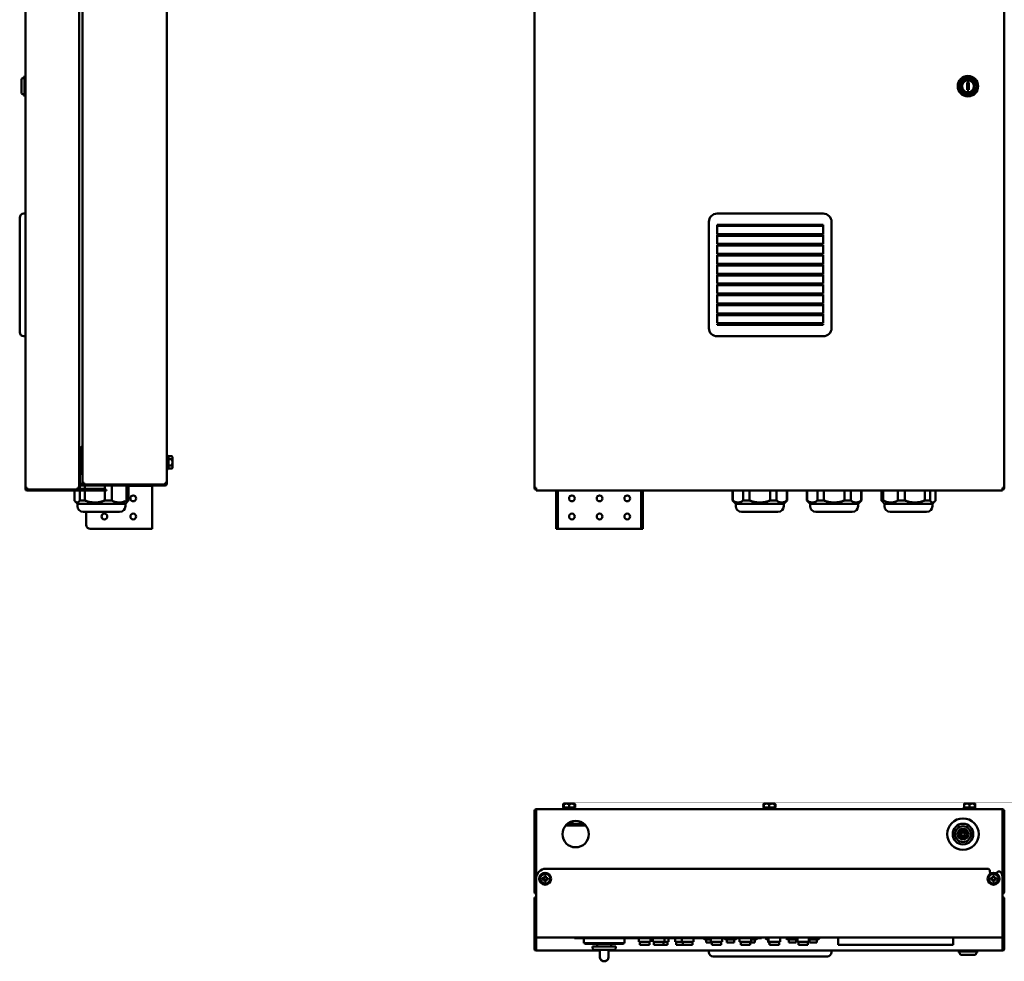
# Model space of a CAD drawing. Header units: millimetres. Extents: x -2199 to 5175, y -1387 to 1803.
# Tile 1 of 27: x -2193 to -1001, y -917 to 223. Entities that reach past the tile are written whole.
import ezdxf

# ---------------------------------------------------------------- set-up
doc = ezdxf.new("R2010")
doc.units = ezdxf.units.MM
doc.layers.add('Видимый контур (ГОСТ)', color=7, linetype='Continuous', lineweight=50)
doc.layers.add('Линия резьбы (ГОСТ)', color=7, linetype='Continuous', lineweight=25)

msp = doc.modelspace()

# ---------------------------------------------------------------- linework, layer by layer
at = {"layer": 'Видимый контур (ГОСТ)'}
for p, q in [((-2117.1, -336.7), (-2117.1, 804.3)), ((-2015.1, 805.2), (-2015.1, -337.6)), ((-2186.1, -343.6), (-2186.1, 629.2)), ((-2121.1, 629.2), (-2121.1, -343.6)), ((-1569.9, -343.6), (-1569.9, 629.2)), ((-1000.9, 629.2), (-1000.9, -343.6)), ((-2187.1, 130.3), (-2187.1, 155.2)), ((-2187.1, 155.2), (-2186.1, 155.2)), ((-2191.1, 151.8), (-2187.1, 153.8)), ((-2191.1, 133.8), (-2191.1, 151.8)), ((-1045.9, 138.3), (-1045.9, 147.3)), ((-1045.9, 147.3), (-1043.9, 147.3)), ((-1043.9, 147.3), (-1043.9, 138.3)), ((-2191.1, 133.8), (-2187.1, 131.8)), ((-1043.9, 138.3), (-1045.9, 138.3)), ((-2187.1, 130.3), (-2186.1, 130.3)), ((-2186.1, -11.5), (-2188.1, -11.5)), ((-1220.1, -11.5), (-1348.6, -11.5)), ((-2193.1, -21.5), (-2193.1, -16.5)), ((-2193.1, -21.5), (-2193.1, -150)), ((-1358.6, -21.5), (-1358.6, -150)), ((-1210.1, -150), (-1210.1, -21.5)), ((-1348.6, -25.2), (-1220.1, -25.2)), ((-1348.6, -36.2), (-1348.6, -25.2)), ((-1220.1, -26.2), (-1348.6, -26.2)), ((-1347.4, -26.2), (-1347.4, -25.2)), ((-1345.4, -26.2), (-1345.4, -25.2)), ((-1223.4, -25.2), (-1223.4, -26.2)), ((-1220.1, -25.2), (-1220.1, -36.2)), ((-1348.6, -36.2), (-1220.1, -36.2)), ((-1348.6, -37.2), (-1220.1, -37.2)), ((-1348.6, -48.2), (-1348.6, -37.2)), ((-1220.1, -38.2), (-1348.6, -38.2)), ((-1347.4, -38.2), (-1347.4, -37.2)), ((-1345.4, -38.2), (-1345.4, -37.2)), ((-1223.4, -37.2), (-1223.4, -38.2)), ((-1220.1, -37.2), (-1220.1, -48.2)), ((-1348.6, -48.2), (-1220.1, -48.2)), ((-1348.6, -49.2), (-1220.1, -49.2)), ((-1348.6, -60.2), (-1348.6, -49.2)), ((-1220.1, -50.2), (-1348.6, -50.2)), ((-1347.4, -50.2), (-1347.4, -49.2)), ((-1345.4, -50.2), (-1345.4, -49.2)), ((-1223.4, -49.2), (-1223.4, -50.2)), ((-1220.1, -49.2), (-1220.1, -60.2)), ((-1348.6, -60.2), (-1220.1, -60.2)), ((-1348.6, -61.2), (-1220.1, -61.2)), ((-1348.6, -72.2), (-1348.6, -61.2)), ((-1220.1, -62.2), (-1348.6, -62.2)), ((-1347.4, -62.2), (-1347.4, -61.2)), ((-1345.4, -62.2), (-1345.4, -61.2)), ((-1223.4, -61.2), (-1223.4, -62.2)), ((-1220.1, -61.2), (-1220.1, -72.2)), ((-1348.6, -72.2), (-1220.1, -72.2)), ((-1348.6, -73.2), (-1220.1, -73.2)), ((-1348.6, -84.2), (-1348.6, -73.2)), ((-1220.1, -74.2), (-1348.6, -74.2)), ((-1347.4, -74.2), (-1347.4, -73.2)), ((-1345.4, -74.2), (-1345.4, -73.2)), ((-1223.4, -73.2), (-1223.4, -74.2)), ((-1220.1, -73.2), (-1220.1, -84.2)), ((-1348.6, -84.2), (-1220.1, -84.2)), ((-1348.6, -85.2), (-1220.1, -85.2)), ((-1348.6, -96.2), (-1348.6, -85.2)), ((-1220.1, -86.2), (-1348.6, -86.2)), ((-1347.4, -86.2), (-1347.4, -85.2)), ((-1345.4, -86.2), (-1345.4, -85.2)), ((-1223.4, -85.2), (-1223.4, -86.2)), ((-1220.1, -85.2), (-1220.1, -96.2)), ((-1348.6, -96.2), (-1220.1, -96.2)), ((-1348.6, -97.2), (-1220.1, -97.2)), ((-1348.6, -108.2), (-1348.6, -97.2)), ((-1220.1, -98.2), (-1348.6, -98.2)), ((-1347.4, -98.2), (-1347.4, -97.2)), ((-1345.4, -98.2), (-1345.4, -97.2)), ((-1223.4, -97.2), (-1223.4, -98.2)), ((-1220.1, -97.2), (-1220.1, -108.2)), ((-1348.6, -108.2), (-1220.1, -108.2)), ((-1348.6, -109.2), (-1220.1, -109.2)), ((-1348.6, -120.2), (-1348.6, -109.2)), ((-1220.1, -110.2), (-1348.6, -110.2)), ((-1347.4, -110.2), (-1347.4, -109.2)), ((-1345.4, -110.2), (-1345.4, -109.2)), ((-1223.4, -109.2), (-1223.4, -110.2)), ((-1220.1, -109.2), (-1220.1, -120.2)), ((-1348.6, -120.2), (-1220.1, -120.2)), ((-1348.6, -121.2), (-1220.1, -121.2)), ((-1348.6, -132.2), (-1348.6, -121.2)), ((-1220.1, -122.2), (-1348.6, -122.2)), ((-1347.4, -122.2), (-1347.4, -121.2)), ((-1345.4, -122.2), (-1345.4, -121.2)), ((-1223.4, -121.2), (-1223.4, -122.2)), ((-1220.1, -121.2), (-1220.1, -132.2)), ((-1348.6, -132.2), (-1220.1, -132.2)), ((-1348.6, -133.2), (-1220.1, -133.2)), ((-1348.6, -144.2), (-1348.6, -133.2)), ((-1220.1, -134.2), (-1348.6, -134.2)), ((-1347.4, -134.2), (-1347.4, -133.2)), ((-1345.4, -134.2), (-1345.4, -133.2)), ((-1223.4, -133.2), (-1223.4, -134.2)), ((-1220.1, -133.2), (-1220.1, -144.2)), ((-2193.1, -155), (-2193.1, -150)), ((-1348.6, -144.2), (-1220.1, -144.2)), ((-1348.6, -145.2), (-1220.1, -145.2)), ((-1348.6, -146.2), (-1348.6, -145.2)), ((-1220.1, -146.2), (-1348.6, -146.2)), ((-1347.4, -146.2), (-1347.4, -145.2)), ((-1345.4, -146.2), (-1345.4, -145.2)), ((-1223.4, -145.2), (-1223.4, -146.2)), ((-1220.1, -145.2), (-1220.1, -146.2)), ((-2188.1, -160), (-2186.1, -160)), ((-1348.6, -160), (-1220.1, -160)), ((-2117.1, -292.7), (-2119.1, -294.7)), ((-2119.1, -294.7), (-2119.1, -326.7)), ((-2117.1, -294.7), (-2119.1, -294.7)), ((-2013.5, -304.7), (-2015.1, -304.7)), ((-2013.5, -320.7), (-2013.5, -304.7)), ((-2012.9, -307), (-2013.5, -307)), ((-2012.9, -305.2), (-2008.8, -305.2)), ((-2012.9, -308.8), (-2012.9, -305.2)), ((-2012.9, -316.3), (-2012.9, -308.8)), ((-2012.9, -308.8), (-2008.8, -308.8)), ((-2008.2, -306.2), (-2008.7, -305.3)), ((-2008.2, -307), (-2008.2, -306.2)), ((-2008.2, -312.6), (-2008.2, -307)), ((-2013.5, -320.7), (-2015.1, -320.7)), ((-2012.9, -318.4), (-2013.5, -318.4)), ((-2012.9, -320.2), (-2012.9, -316.3)), ((-2012.9, -316.3), (-2008.8, -316.3)), ((-2012.9, -320.2), (-2008.8, -320.2)), ((-2008.2, -319.2), (-2008.7, -320.1)), ((-2008.2, -318.3), (-2008.2, -312.6)), ((-2008.2, -319.2), (-2008.2, -318.3)), ((-2121.1, -326.7), (-2120.4, -326.7)), ((-2120.4, -326.7), (-2117.1, -326.7)), ((-2120.4, -326.7), (-2120.4, -338.6)), ((-2186.1, -344.7), (-2186.1, -343.6)), ((-2184.1, -343.6), (-2186.1, -343.6)), ((-2185.1, -343.6), (-2185.1, -344.7)), ((-2184.1, -343.6), (-2184.1, -345.6)), ((-2123.1, -345.6), (-2184.1, -345.6)), ((-2184.1, -345.7), (-2098.1, -345.7)), ((-2126.8, -345.7), (-2126.8, -345.6)), ((-2123.1, -345.6), (-2123.1, -343.6)), ((-2121.1, -343.6), (-2123.1, -343.6)), ((-2123.1, -344.6), (-2098.1, -344.6)), ((-2098.1, -345.6), (-2123.1, -345.6)), ((-2121.1, -338.6), (-2115.1, -338.6)), ((-2115.1, -339.6), (-2121.1, -339.6)), ((-2121.1, -339.7), (-2115.1, -339.7)), ((-2115.1, -340.7), (-2121.1, -340.7)), ((-2120.4, -340.7), (-2120.4, -344.6)), ((-2120.4, -345.6), (-2120.4, -345.7)), ((-2119.1, -339.6), (-2119.1, -339.7)), ((-2117.1, -337.6), (-2117.1, -336.7)), ((-2117.1, -337.6), (-2115.1, -337.6)), ((-2115.1, -339.6), (-2115.1, -337.6)), ((-2017.1, -339.6), (-2115.1, -339.6)), ((-2115.1, -339.7), (-2115.1, -340.7)), ((-2115.1, -339.7), (-2113.1, -339.7)), ((-2113.1, -340.7), (-2115.1, -340.7)), ((-2114.3, -344.6), (-2114.3, -340.7)), ((-2114.3, -345.7), (-2114.3, -345.6)), ((-2017.1, -339.7), (-2113.1, -339.7)), ((-2113.1, -340.7), (-2017.1, -340.7)), ((-2092.6, -344.6), (-2098.1, -344.6)), ((-2098.1, -345.6), (-2092.6, -345.6)), ((-2098.1, -345.7), (-2089.9, -345.7)), ((-2092.6, -344.6), (-2091.8, -344.6)), ((-2091.8, -345.6), (-2092.6, -345.6)), ((-2091.8, -345.6), (-2091.8, -344.6)), ((-2091.8, -344.6), (-2090.9, -344.6)), ((-2090.9, -345.6), (-2091.8, -345.6)), ((-2090.9, -344.6), (-2089.1, -344.6)), ((-2089.1, -345.6), (-2090.9, -345.6)), ((-2090, -340.7), (-2090, -344.6)), ((-2090, -345.6), (-2090, -345.7)), ((-2089.9, -345.7), (-2089.5, -345.7)), ((-2089.5, -345.7), (-2088.1, -345.7)), ((-2089.5, -346.7), (-2089.5, -345.7)), ((-2089.1, -345.6), (-2089.1, -344.6)), ((-2088.1, -346.7), (-2088.1, -345.7)), ((-2081.6, -358.7), (-2081.6, -340.7)), ((-2069.1, -339.6), (-2069.1, -339.7)), ((-2063.7, -340.7), (-2063.7, -358.7)), ((-2061.4, -358.7), (-2061.4, -340.7)), ((-2061.4, -341.2), (-2036.6, -341.2)), ((-2032.6, -341.2), (-2036.6, -341.2)), ((-2034.6, -339.7), (-2034.6, -339.6)), ((-2034.6, -341.2), (-2034.6, -340.7)), ((-2032.6, -339.6), (-2032.6, -339.7)), ((-2032.6, -340.7), (-2032.6, -341.2)), ((-2032.6, -341.2), (-2032.6, -393.2)), ((-2017.1, -339.6), (-2017.1, -337.6)), ((-2015.1, -337.6), (-2017.1, -337.6)), ((-2016.1, -338.7), (-2016.1, -337.6)), ((-2015.1, -337.6), (-2015.1, -338.7)), ((-1567.9, -343.6), (-1569.9, -343.6)), ((-1567.9, -343.6), (-1567.9, -344.7)), ((-1567.9, -344.7), (-1567.9, -346.7)), ((-1002.9, -344.7), (-1002.9, -343.6)), ((-1000.9, -343.6), (-1002.9, -343.6)), ((-1002.9, -346.7), (-1002.9, -344.7)), ((-2184.1, -346.7), (-2098.1, -346.7)), ((-2126.8, -358.7), (-2126.8, -346.7)), ((-2120.4, -346.7), (-2120.4, -358.7)), ((-2114.3, -358.7), (-2114.3, -346.7)), ((-2089.9, -346.7), (-2098.1, -346.7)), ((-2090, -346.7), (-2090, -358.7)), ((-2089.5, -346.7), (-2089.9, -346.7)), ((-2088.1, -346.7), (-2089.5, -346.7)), ((-1002.9, -346.7), (-1567.9, -346.7)), ((-1543.4, -346.7), (-1543.4, -388.2)), ((-1541.4, -346.7), (-1541.4, -388.2)), ((-1440.4, -388.2), (-1440.4, -346.7)), ((-1438.4, -388.2), (-1438.4, -346.7)), ((-1329.9, -346.7), (-1329.9, -358.7)), ((-1329.6, -358.7), (-1329.6, -346.7)), ((-1317, -346.7), (-1317, -358.7)), ((-1309.5, -358.7), (-1309.5, -346.7)), ((-1284.3, -346.7), (-1284.3, -358.7)), ((-1276.8, -358.7), (-1276.8, -346.7)), ((-1264.2, -346.7), (-1264.2, -358.7)), ((-1263.9, -346.7), (-1263.9, -358.7)), ((-1239.9, -346.7), (-1239.9, -358.7)), ((-1239.6, -358.7), (-1239.6, -346.7)), ((-1227, -346.7), (-1227, -358.7)), ((-1219.5, -358.7), (-1219.5, -346.7)), ((-1194.3, -346.7), (-1194.3, -358.7)), ((-1186.8, -358.7), (-1186.8, -346.7)), ((-1174.2, -346.7), (-1174.2, -358.7)), ((-1173.9, -346.7), (-1173.9, -358.7)), ((-1149.6, -346.7), (-1149.6, -358.7)), ((-1147.4, -358.7), (-1147.4, -346.7)), ((-1129.7, -346.7), (-1129.7, -358.7)), ((-1121.4, -358.7), (-1121.4, -346.7)), ((-1097, -346.7), (-1097, -358.7)), ((-1090.8, -358.7), (-1090.8, -346.7)), ((-1084.1, -346.7), (-1084.1, -358.7)), ((-2123.1, -362.7), (-2125.6, -360.2)), ((-2123.1, -362.7), (-2065.1, -362.7)), ((-2123.1, -362.7), (-2123.1, -365.7)), ((-2120.4, -358.7), (-2114.3, -358.7)), ((-2090, -358.7), (-2081.6, -358.7)), ((-2065.1, -362.7), (-2062.6, -360.2)), ((-2065.1, -362.7), (-2065.1, -365.7)), ((-2063.7, -358.7), (-2061.4, -358.7)), ((-1329.9, -358.7), (-1329.6, -358.7)), ((-1325.9, -362.7), (-1329.9, -358.7)), ((-1325.9, -362.7), (-1267.9, -362.7)), ((-1325.9, -362.7), (-1325.9, -365.7)), ((-1317, -358.7), (-1309.5, -358.7)), ((-1284.3, -358.7), (-1276.8, -358.7)), ((-1267.9, -362.7), (-1263.9, -358.7)), ((-1267.9, -362.7), (-1267.9, -365.7)), ((-1264.2, -358.7), (-1263.9, -358.7)), ((-1239.9, -358.7), (-1239.6, -358.7)), ((-1235.9, -362.7), (-1239.9, -358.7)), ((-1235.9, -362.7), (-1177.9, -362.7)), ((-1235.9, -362.7), (-1235.9, -365.7)), ((-1227, -358.7), (-1219.5, -358.7)), ((-1194.3, -358.7), (-1186.8, -358.7)), ((-1177.9, -362.7), (-1173.9, -358.7)), ((-1177.9, -362.7), (-1177.9, -365.7)), ((-1174.2, -358.7), (-1173.9, -358.7)), ((-1149.6, -358.7), (-1147.4, -358.7)), ((-1145.9, -362.7), (-1148.5, -360.1)), ((-1145.9, -362.7), (-1087.9, -362.7)), ((-1145.9, -362.7), (-1145.9, -365.7)), ((-1129.7, -358.7), (-1121.4, -358.7)), ((-1097, -358.7), (-1090.8, -358.7)), ((-1087.9, -362.7), (-1085.2, -360.1)), ((-1087.9, -362.7), (-1087.9, -365.7)), ((-2116.1, -372.7), (-2072.1, -372.7)), ((-2112.6, -388.2), (-2112.6, -372.7)), ((-1318.9, -372.7), (-1274.9, -372.7)), ((-1228.9, -372.7), (-1184.9, -372.7)), ((-1138.9, -372.7), (-1094.9, -372.7)), ((-2036.6, -393.2), (-2107.6, -393.2)), ((-2036.6, -393.2), (-2032.6, -393.2)), ((-1543.4, -393.2), (-1543.4, -388.2)), ((-1543.4, -393.2), (-1541.4, -393.2)), ((-1541.4, -388.2), (-1541.4, -393.2)), ((-1541.4, -393.2), (-1539.4, -393.2)), ((-1442.4, -393.2), (-1539.4, -393.2)), ((-1440.4, -393.2), (-1442.4, -393.2)), ((-1440.4, -393.2), (-1440.4, -388.2)), ((-1440.4, -393.2), (-1438.4, -393.2)), ((-1438.4, -388.2), (-1438.4, -393.2)), ((-1535.1, -730.5), (-1535.1, -726.4)), ((-1534.4, -725.8), (-1534.6, -725.9)), ((-1531.1, -725.8), (-1534.4, -725.8)), ((-1534.4, -730.5), (-1534.4, -726.4)), ((-1524.6, -725.8), (-1531.1, -725.8)), ((-1527.9, -730.5), (-1527.9, -726.4)), ((-1521.4, -725.8), (-1524.6, -725.8)), ((-1521.4, -725.8), (-1521.2, -725.9)), ((-1521.4, -730.5), (-1521.4, -726.4)), ((-1520.6, -730.5), (-1520.6, -726.4)), ((-1292.6, -730.5), (-1292.6, -726.4)), ((-1291.9, -725.8), (-1292.1, -725.9)), ((-1288.6, -725.8), (-1291.9, -725.8)), ((-1291.9, -730.5), (-1291.9, -726.4)), ((-1282.1, -725.8), (-1288.6, -725.8)), ((-1285.4, -730.5), (-1285.4, -726.4)), ((-1278.9, -725.8), (-1282.1, -725.8)), ((-1278.9, -725.8), (-1278.6, -725.9)), ((-1278.9, -730.5), (-1278.9, -726.4)), ((-1278.1, -730.5), (-1278.1, -726.4)), ((-1049.5, -730.5), (-1049.5, -726.4)), ((-1046.1, -725.8), (-1049.4, -725.8)), ((-1049.4, -725.8), (-1049.4, -725.8)), ((-1049.4, -730.5), (-1049.4, -726.4)), ((-1039.6, -725.8), (-1046.1, -725.8)), ((-1042.9, -730.5), (-1042.9, -726.4)), ((-1036.4, -725.8), (-1039.6, -725.8)), ((-1036.4, -725.8), (-1036.4, -725.8)), ((-1036.4, -730.5), (-1036.4, -726.4)), ((-1036.3, -730.5), (-1036.3, -726.4)), ((-1567.9, -734.7), (-1569.9, -734.7)), ((-1569.9, -832.7), (-1569.9, -734.7)), ((-1567.9, -732.7), (-1567.9, -734.7)), ((-1567.9, -732.7), (-1002.9, -732.7)), ((-1567.9, -816.7), (-1567.9, -734.7)), ((-1535.9, -731.1), (-1519.9, -731.1)), ((-1535.9, -732.7), (-1535.9, -731.1)), ((-1534.4, -730.5), (-1535.1, -730.5)), ((-1527.9, -730.5), (-1534.4, -730.5)), ((-1533.6, -730.5), (-1533.6, -731.1)), ((-1521.4, -730.5), (-1527.9, -730.5)), ((-1522.2, -730.5), (-1522.2, -731.1)), ((-1520.6, -730.5), (-1521.4, -730.5)), ((-1519.9, -732.7), (-1519.9, -731.1)), ((-1293.4, -731.1), (-1277.4, -731.1)), ((-1293.4, -732.7), (-1293.4, -731.1)), ((-1291.9, -730.5), (-1292.6, -730.5)), ((-1285.4, -730.5), (-1291.9, -730.5)), ((-1291.1, -730.5), (-1291.1, -731.1)), ((-1278.9, -730.5), (-1285.4, -730.5)), ((-1279.7, -730.5), (-1279.7, -731.1)), ((-1278.1, -730.5), (-1278.9, -730.5)), ((-1277.4, -732.7), (-1277.4, -731.1)), ((-1050.9, -731.1), (-1034.9, -731.1)), ((-1050.9, -732.7), (-1050.9, -731.1)), ((-1049.4, -730.5), (-1049.5, -730.5)), ((-1042.9, -730.5), (-1049.4, -730.5)), ((-1048.6, -730.5), (-1048.6, -731.1)), ((-1036.4, -730.5), (-1042.9, -730.5)), ((-1037.2, -730.5), (-1037.2, -731.1)), ((-1036.3, -730.5), (-1036.4, -730.5)), ((-1034.9, -732.7), (-1034.9, -731.1)), ((-1002.9, -734.7), (-1002.9, -732.7)), ((-1002.9, -734.7), (-1002.9, -815.8)), ((-1000.9, -734.7), (-1002.9, -734.7)), ((-1000.9, -734.7), (-1000.9, -832.7)), ((-1530, -750.3), (-1523.9, -750.3)), ((-1524.6, -751.1), (-1523.9, -750.3)), ((-1523.9, -747.2), (-1523.9, -750.3)), ((-1509.9, -750.2), (-1523.9, -750.2)), ((-1507.8, -752.2), (-1531.9, -752.2)), ((-1524.6, -751.1), (-1530.9, -751.1)), ((-1555.9, -804.7), (-1021.2, -804.7)), ((-1018, -810.7), (-1018.2, -807.4)), ((-1567.9, -816.7), (-1567.9, -885.7)), ((-1558.6, -816), (-1560.4, -816)), ((-1560.4, -816), (-1560.4, -817.5)), ((-1560.4, -817.5), (-1558.6, -817.5)), ((-1557.6, -813.2), (-1557.6, -815)), ((-1556.1, -813.2), (-1557.6, -813.2)), ((-1557.6, -818.5), (-1557.6, -820.2)), ((-1557.6, -820.2), (-1556.1, -820.2)), ((-1556.1, -815), (-1556.1, -813.2)), ((-1556.1, -820.2), (-1556.1, -818.5)), ((-1553.4, -816), (-1555.1, -816)), ((-1555.1, -817.5), (-1553.4, -817.5)), ((-1553.4, -817.5), (-1553.4, -816)), ((-1017.4, -816), (-1017.4, -817.5)), ((-1015.6, -816), (-1017.4, -816)), ((-1017.4, -817.5), (-1015.6, -817.5)), ((-1014.6, -813.2), (-1014.6, -815)), ((-1013.1, -813.2), (-1014.6, -813.2)), ((-1014.6, -818.5), (-1014.6, -820.2)), ((-1014.6, -820.2), (-1013.1, -820.2)), ((-1013.1, -815), (-1013.1, -813.2)), ((-1013.1, -820.2), (-1013.1, -818.5)), ((-1010.4, -816), (-1012.1, -816)), ((-1012.1, -817.5), (-1010.4, -817.5)), ((-1010.4, -817.5), (-1010.4, -816)), ((-1002.9, -885.7), (-1002.9, -815.8)), ((-1567.9, -832.7), (-1569.9, -832.7)), ((-1000.9, -832.7), (-1002.9, -832.7)), ((-1567.9, -840.7), (-1569.9, -840.7)), ((-1569.9, -885.7), (-1569.9, -840.7)), ((-1000.9, -840.7), (-1002.9, -840.7)), ((-1000.9, -840.7), (-1000.9, -885.7)), ((-1569.9, -901.7), (-1569.9, -885.7)), ((-1569.9, -885.7), (-1567.9, -885.7)), ((-1567.9, -887.7), (-1567.9, -885.7)), ((-1567.9, -901.7), (-1567.9, -887.7)), ((-1002.9, -887.7), (-1567.9, -887.7)), ((-1521.4, -887.7), (-1521.4, -888.7)), ((-1514.4, -888.7), (-1521.4, -888.7)), ((-1514.4, -888.7), (-1294.9, -888.7)), ((-1509.9, -894.7), (-1509.9, -888.7)), ((-1460.9, -894.7), (-1460.9, -888.7)), ((-1443.4, -888.7), (-1443.4, -893.2)), ((-1443.4, -893.2), (-1429.4, -893.2)), ((-1442.1, -893.2), (-1442.1, -896.7)), ((-1430.6, -893.2), (-1430.6, -896.7)), ((-1429.4, -888.7), (-1429.4, -893.2)), ((-1426.4, -888.7), (-1426.4, -893.2)), ((-1426.4, -893.2), (-1412.4, -893.2)), ((-1425.1, -893.2), (-1425.1, -896.7)), ((-1413.6, -893.2), (-1413.6, -896.7)), ((-1412.4, -888.7), (-1412.4, -893.2)), ((-1412.4, -893.2), (-1407.4, -893.2)), ((-1408.6, -893.2), (-1408.6, -896.7)), ((-1407.4, -888.7), (-1407.4, -893.2)), ((-1399.4, -888.7), (-1399.4, -893.2)), ((-1399.4, -893.2), (-1391.4, -893.2)), ((-1398.1, -893.2), (-1398.1, -896.7)), ((-1391.4, -888.7), (-1391.4, -893.2)), ((-1391.4, -893.2), (-1377.4, -893.2)), ((-1390.1, -893.2), (-1390.1, -896.7)), ((-1378.6, -893.2), (-1378.6, -896.7)), ((-1377.4, -888.7), (-1377.4, -893.2)), ((-1364.9, -888.7), (-1364.9, -889.2)), ((-1364.4, -889.7), (-1356.4, -889.7)), ((-1361.9, -889.7), (-1361.9, -890.2)), ((-1361.9, -890.2), (-1356.4, -890.2)), ((-1361.9, -890.2), (-1361.9, -890.7)), ((-1361.9, -890.7), (-1361.9, -893.8)), ((-1361.9, -893.8), (-1355.1, -893.8)), ((-1356.4, -888.7), (-1356.4, -893.2)), ((-1356.4, -893.2), (-1342.4, -893.2)), ((-1355.1, -893.2), (-1355.1, -896.7)), ((-1343.6, -893.2), (-1343.6, -896.7)), ((-1342.4, -888.7), (-1342.4, -893.2)), ((-1339.9, -888.7), (-1339.9, -889.2)), ((-1339.4, -889.7), (-1325.4, -889.7)), ((-1336.9, -889.7), (-1336.9, -890.2)), ((-1336.9, -890.2), (-1327.9, -890.2)), ((-1336.9, -890.2), (-1336.9, -890.7)), ((-1336.9, -890.7), (-1336.9, -893.8)), ((-1336.9, -893.8), (-1327.9, -893.8)), ((-1327.9, -889.7), (-1327.9, -890.2)), ((-1327.9, -890.7), (-1327.9, -890.2)), ((-1327.9, -890.7), (-1327.9, -893.8)), ((-1324.9, -889.2), (-1324.9, -888.7)), ((-1321.4, -888.7), (-1321.4, -893.2)), ((-1321.4, -893.2), (-1307.4, -893.2)), ((-1320.1, -893.2), (-1320.1, -896.7)), ((-1308.6, -893.2), (-1308.6, -896.7)), ((-1308.6, -893.8), (-1302.9, -893.8)), ((-1307.4, -888.7), (-1307.4, -893.2)), ((-1307.4, -889.7), (-1300.4, -889.7)), ((-1307.4, -890.2), (-1302.9, -890.2)), ((-1302.9, -889.7), (-1302.9, -890.2)), ((-1302.9, -890.7), (-1302.9, -890.2)), ((-1302.9, -890.7), (-1302.9, -893.8)), ((-1299.9, -889.2), (-1299.9, -888.7)), ((-1294.9, -887.7), (-1294.9, -888.7)), ((-1289.9, -887.7), (-1289.9, -889.2)), ((-1289.4, -889.7), (-1286.4, -889.7)), ((-1286.9, -889.7), (-1286.9, -890.2)), ((-1286.9, -890.2), (-1286.4, -890.2)), ((-1286.9, -890.2), (-1286.9, -890.7)), ((-1286.9, -890.7), (-1286.9, -893.8)), ((-1286.9, -893.8), (-1285.1, -893.8)), ((-1286.4, -887.7), (-1286.4, -893.2)), ((-1286.4, -893.2), (-1272.4, -893.2)), ((-1285.1, -893.2), (-1285.1, -896.7)), ((-1273.6, -893.2), (-1273.6, -896.7)), ((-1272.4, -887.7), (-1272.4, -893.2)), ((-1264.9, -887.7), (-1264.9, -889.2)), ((-1264.4, -889.7), (-1251.4, -889.7)), ((-1261.9, -889.7), (-1261.9, -890.2)), ((-1261.9, -890.2), (-1252.9, -890.2)), ((-1261.9, -890.2), (-1261.9, -890.7)), ((-1261.9, -890.7), (-1261.9, -893.8)), ((-1261.9, -893.8), (-1252.9, -893.8)), ((-1252.9, -889.7), (-1252.9, -890.2)), ((-1252.9, -890.7), (-1252.9, -890.2)), ((-1252.9, -890.7), (-1252.9, -893.8)), ((-1251.4, -887.7), (-1251.4, -893.2)), ((-1251.4, -893.2), (-1237.4, -893.2)), ((-1250.1, -893.2), (-1250.1, -896.7)), ((-1238.6, -893.2), (-1238.6, -896.7)), ((-1237.4, -887.7), (-1237.4, -893.2)), ((-1237.4, -889.7), (-1225.4, -889.7)), ((-1236.9, -889.7), (-1236.9, -890.2)), ((-1236.9, -890.2), (-1227.9, -890.2)), ((-1236.9, -890.2), (-1236.9, -890.7)), ((-1236.9, -890.7), (-1236.9, -893.8)), ((-1236.9, -893.8), (-1227.9, -893.8)), ((-1227.9, -889.7), (-1227.9, -890.2)), ((-1227.9, -890.7), (-1227.9, -890.2)), ((-1227.9, -890.7), (-1227.9, -893.8)), ((-1224.9, -889.2), (-1224.9, -887.7)), ((-1201.9, -887.7), (-1201.9, -896.7)), ((-1062.9, -887.7), (-1062.9, -896.7)), ((-1002.9, -885.7), (-1002.9, -887.7)), ((-1002.9, -885.7), (-1000.9, -885.7)), ((-1002.9, -887.7), (-1002.9, -901.7)), ((-1000.9, -885.7), (-1000.9, -901.7)), ((-1569.9, -901.7), (-1567.9, -901.7)), ((-1567.9, -901.7), (-1567.9, -903.7)), ((-1490.5, -903.7), (-1567.9, -903.7)), ((-1509.9, -894.7), (-1503.9, -894.7)), ((-1508.9, -894.7), (-1508.9, -895.7)), ((-1508.9, -895.7), (-1503.9, -895.7)), ((-1466.9, -894.7), (-1503.9, -894.7)), ((-1466.9, -895.7), (-1503.9, -895.7)), ((-1471.4, -898.7), (-1499.4, -898.7)), ((-1499.4, -898.7), (-1499.4, -900.7)), ((-1473.4, -902.7), (-1497.4, -902.7)), ((-1493.9, -895.7), (-1493.9, -898.7)), ((-1490.5, -902.7), (-1490.5, -911.7)), ((-1480.3, -902.7), (-1480.3, -911.7)), ((-1002.9, -903.7), (-1480.3, -903.7)), ((-1476.9, -895.7), (-1476.9, -898.7)), ((-1471.4, -898.7), (-1471.4, -900.7)), ((-1466.9, -894.7), (-1460.9, -894.7)), ((-1466.9, -895.7), (-1461.9, -895.7)), ((-1461.9, -894.7), (-1461.9, -895.7)), ((-1442.1, -896.7), (-1430.6, -896.7)), ((-1425.1, -896.7), (-1413.6, -896.7)), ((-1413.6, -896.7), (-1408.6, -896.7)), ((-1398.1, -896.7), (-1390.1, -896.7)), ((-1390.1, -896.7), (-1378.6, -896.7)), ((-1358.6, -903.7), (-1358.6, -905.7)), ((-1355.1, -896.7), (-1343.6, -896.7)), ((-1320.1, -896.7), (-1308.6, -896.7)), ((-1285.1, -896.7), (-1273.6, -896.7)), ((-1250.1, -896.7), (-1238.6, -896.7)), ((-1210.1, -905.7), (-1210.1, -903.7)), ((-1201.9, -896.7), (-1062.9, -896.7)), ((-1057.3, -904.7), (-1057.3, -903.7)), ((-1032.4, -904.7), (-1057.3, -904.7)), ((-1053.9, -908.7), (-1055.9, -904.7)), ((-1035.9, -908.7), (-1033.9, -904.7)), ((-1032.4, -904.7), (-1032.4, -903.7)), ((-1002.9, -903.7), (-1002.9, -901.7)), ((-1002.9, -901.7), (-1000.9, -901.7)), ((-1485.3, -916.7), (-1485.5, -916.7)), ((-1348.6, -910.7), (-1353.6, -910.7)), ((-1348.6, -910.7), (-1220.1, -910.7)), ((-1215.1, -910.7), (-1220.1, -910.7)), ((-1035.9, -908.7), (-1053.9, -908.7))]:
    msp.add_line(p, q, dxfattribs=at)
for centre, radius in [((-1044.9, 142.8), 12.4), ((-1044.9, 142.8), 11), ((-1044.9, 142.8), 9), ((-1044.9, 142.8), 8.31), ((-1044.9, 142.8), 7.18), ((-2055.6, -356.2), 3.5), ((-1524.4, -356.2), 3.5), ((-1490.9, -356.2), 3.5), ((-1457.4, -356.2), 3.5), ((-2090.6, -378.2), 3.5), ((-2055.6, -378.2), 3.5), ((-1524.4, -378.2), 3.5), ((-1490.9, -378.2), 3.5), ((-1457.4, -378.2), 3.5), ((-1519.9, -762.7), 16), ((-1050.9, -762.7), 19), ((-1050.9, -762.7), 12.5), ((-1050.9, -762.7), 9.6), ((-1050.9, -762.7), 6.5), ((-1050.9, -762.7), 4.4), ((-1050.9, -762.7), 2.1), ((-1556.9, -816.7), 7.25), ((-1556.9, -816.7), 6), ((-1013.9, -816.7), 7.25), ((-1013.9, -816.7), 6)]:
    msp.add_circle(centre, radius, dxfattribs=at)
for centre, radius, start, end in [((-2188.1, -16.5), 5, 90, 180), ((-1348.6, -21.5), 10, 90, 180), ((-1220.1, -21.5), 10, 0, 90), ((-1348.6, -150), 10, 180, 270), ((-1220.1, -150), 10, 270, 0), ((-2188.1, -155), 5, 180, 270), ((-2184.1, -344.7), 2, 180, 270), ((-2184.1, -344.7), 1, 180, 270), ((-2017.1, -338.7), 1, 270, 0), ((-2017.1, -338.7), 2, 270, 0), ((-1567.9, -343.6), 2, 180, 270), ((-1567.9, -343.6), 1, 180, 270), ((-1002.9, -343.6), 1, 270, 0), ((-1002.9, -343.6), 2, 270, 0), ((-2116.1, -365.7), 7, 180, 270), ((-2072.1, -365.7), 7, 270, 0), ((-1318.9, -365.7), 7, 180, 270), ((-1274.9, -365.7), 7, 270, 0), ((-1228.9, -365.7), 7, 180, 270), ((-1184.9, -365.7), 7, 270, 0), ((-1138.9, -365.7), 7, 180, 270), ((-1094.9, -365.7), 7, 270, 0), ((-2107.6, -388.2), 5, 180, 270), ((-1567.9, -734.7), 2, 90, 180), ((-1567.9, -734.7), 1, 90, 180), ((-1002.9, -734.7), 2, 0, 90), ((-1002.9, -734.7), 1, 0, 90), ((-1555.9, -816.7), 12, 90, 180), ((-1021.2, -807.7), 3, 5, 90), ((-1007.3, -810.9), 3, 33.0521, 170.4189), ((-1014.9, -815.8), 12, 0, 33.0521), ((-1567.9, -832.7), 2, 180, 270), ((-1567.9, -832.7), 1, 180, 270), ((-1002.9, -832.7), 2, 270, 0), ((-1002.9, -832.7), 1, 270, 0), ((-1567.9, -840.7), 2, 90, 180), ((-1567.9, -840.7), 1, 90, 180), ((-1002.9, -840.7), 2, 0, 90), ((-1002.9, -840.7), 1, 0, 90), ((-1567.9, -885.7), 2, 180, 270), ((-1567.9, -885.7), 1, 180, 270), ((-1364.4, -889.2), 0.5, 180, 270), ((-1339.4, -889.2), 0.5, 180, 270), ((-1325.4, -889.2), 0.5, 270, 0), ((-1300.4, -889.2), 0.5, 270, 0), ((-1289.4, -889.2), 0.5, 180, 270), ((-1264.4, -889.2), 0.5, 180, 270), ((-1225.4, -889.2), 0.5, 270, 0), ((-1002.9, -885.7), 2, 270, 0), ((-1002.9, -885.7), 1, 270, 0), ((-1567.9, -901.7), 2, 180, 270), ((-1567.9, -901.7), 1, 180, 270), ((-1497.4, -900.7), 2, 180, 270), ((-1473.4, -900.7), 2, 270, 0), ((-1353.6, -905.7), 5, 180, 270), ((-1215.1, -905.7), 5, 270, 0), ((-1002.9, -901.7), 2, 270, 0), ((-1002.9, -901.7), 1, 270, 0), ((-1485.5, -911.7), 5, 180, 270), ((-1485.3, -911.7), 5, 270, 0)]:
    msp.add_arc(centre, radius, start, end, dxfattribs=at)
for points, weights in [([(-2008.2, -307), (-2008.2, -306.2), (-2008.8, -305.2)], [1, 1.0379548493, 1]), ([(-2008.8, -308.8), (-2008.2, -307.9), (-2008.2, -307)], [1, 1.0379548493, 1]), ([(-2008.2, -312.6), (-2008.2, -310.8), (-2008.8, -308.8)], [1, 1.0379548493, 1]), ([(-2008.8, -316.3), (-2008.2, -314.3), (-2008.2, -312.6)], [1, 1.0379548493, 1]), ([(-2008.2, -318.3), (-2008.2, -317.4), (-2008.8, -316.3)], [1, 1.0379548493, 1]), ([(-2008.8, -320.2), (-2008.2, -319.2), (-2008.2, -318.3)], [1, 1.0379548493, 1]), ([(-2008.7, -320.1), (-2008.7, -320.2), (-2008.8, -320.2)], [1.00379743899, 1.00200459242, 1]), ([(-2120.4, -358.7), (-2123.6, -363.6), (-2126.8, -358.7)], [1, 1.08196721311, 1]), ([(-2090, -358.7), (-2102.2, -363.6), (-2114.3, -358.7)], [1, 1.08196721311, 1]), ([(-2063.7, -358.7), (-2072.7, -363.6), (-2081.6, -358.7)], [1, 1.08196721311, 1]), ([(-2062.6, -360.2), (-2062, -359.6), (-2061.4, -358.7)], [1.02387036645, 1.01450036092, 1]), ([(-1317, -358.7), (-1323.3, -363.6), (-1329.6, -358.7)], [1, 1.08196721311, 1]), ([(-1284.3, -358.7), (-1296.9, -363.6), (-1309.5, -358.7)], [1, 1.08196721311, 1]), ([(-1264.2, -358.7), (-1270.5, -363.6), (-1276.8, -358.7)], [1, 1.08196721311, 1]), ([(-1227, -358.7), (-1233.3, -363.6), (-1239.6, -358.7)], [1, 1.08196721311, 1]), ([(-1194.3, -358.7), (-1206.9, -363.6), (-1219.5, -358.7)], [1, 1.08196721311, 1]), ([(-1174.2, -358.7), (-1180.5, -363.6), (-1186.8, -358.7)], [1, 1.08196721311, 1]), ([(-1149.6, -358.7), (-1149.1, -359.6), (-1148.5, -360.1)], [1, 1.01308034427, 1.02198596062]), ([(-1129.7, -358.7), (-1138.6, -363.6), (-1147.4, -358.7)], [1, 1.08196721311, 1]), ([(-1097, -358.7), (-1109.2, -363.6), (-1121.4, -358.7)], [1, 1.08196721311, 1]), ([(-1084.1, -358.7), (-1087.5, -363.6), (-1090.8, -358.7)], [1, 1.08196721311, 1]), ([(-1535.1, -726.4), (-1534.8, -726.1), (-1534.6, -725.9)], [1, 1.0202886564, 1.01888682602]), ([(-1534.4, -726.1), (-1534.7, -726.2), (-1535.1, -726.4)], [1.01446518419, 1.00972373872, 1]), ([(-1531.1, -725.8), (-1532.6, -725.8), (-1534.4, -726.4)], [1, 1.0379548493, 1]), ([(-1534.4, -726.4), (-1534.4, -725.8), (-1534.4, -725.8)], [1, 1.0379548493, 1]), ([(-1527.9, -726.4), (-1529.6, -725.8), (-1531.1, -725.8)], [1, 1.0379548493, 1]), ([(-1524.6, -725.8), (-1526.1, -725.8), (-1527.9, -726.4)], [1, 1.0379548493, 1]), ([(-1521.4, -726.4), (-1523.1, -725.8), (-1524.6, -725.8)], [1, 1.0379548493, 1]), ([(-1521.4, -725.8), (-1521.4, -725.8), (-1521.4, -726.4)], [1, 1.0379548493, 1]), ([(-1520.6, -726.4), (-1521, -725.9), (-1521.4, -725.8)], [1, 1.02923453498, 1.01343355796]), ([(-1292.6, -726.4), (-1292.4, -726.1), (-1292.1, -725.9)], [1, 1.01960979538, 1.01895635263]), ([(-1291.9, -726.1), (-1292.2, -726.2), (-1292.6, -726.4)], [1.01480386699, 1.01007779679, 1]), ([(-1291.9, -726.4), (-1291.9, -725.8), (-1291.9, -725.8)], [1, 1.0379548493, 1]), ([(-1288.6, -725.8), (-1290.1, -725.8), (-1291.9, -726.4)], [1, 1.0379548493, 1]), ([(-1285.4, -726.4), (-1287.1, -725.8), (-1288.6, -725.8)], [1, 1.0379548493, 1]), ([(-1282.1, -725.8), (-1283.6, -725.8), (-1285.4, -726.4)], [1, 1.0379548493, 1]), ([(-1278.9, -726.4), (-1280.6, -725.8), (-1282.1, -725.8)], [1, 1.0379548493, 1]), ([(-1278.9, -725.8), (-1278.9, -725.8), (-1278.9, -726.4)], [1, 1.0379548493, 1]), ([(-1278.1, -726.4), (-1278.5, -725.9), (-1278.9, -725.8)], [1, 1.02890530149, 1.01378374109]), ([(-1049.5, -726.4), (-1049.4, -725.8), (-1049.4, -725.8)], [1, 1.03620644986, 1.00333571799]), ([(-1049.4, -726.4), (-1049.4, -726.4), (-1049.5, -726.4)], [1.00195666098, 1.00100493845, 1]), ([(-1049.4, -726.4), (-1049.4, -725.8), (-1049.4, -725.8)], [1, 1.0379548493, 1]), ([(-1046.1, -725.8), (-1047.6, -725.8), (-1049.4, -726.4)], [1, 1.0379548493, 1]), ([(-1042.9, -726.4), (-1044.6, -725.8), (-1046.1, -725.8)], [1, 1.0379548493, 1]), ([(-1039.6, -725.8), (-1041.1, -725.8), (-1042.9, -726.4)], [1, 1.0379548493, 1]), ([(-1036.4, -726.4), (-1038.1, -725.8), (-1039.6, -725.8)], [1, 1.0379548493, 1]), ([(-1036.4, -725.8), (-1036.4, -725.8), (-1036.4, -726.4)], [1, 1.0379548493, 1]), ([(-1036.3, -726.4), (-1036.3, -725.8), (-1036.4, -725.8)], [1, 1.03708144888, 1.00170660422])]:
    msp.add_rational_spline(points, weights, degree=2, dxfattribs=at)
for points, knots in [([(-1558.6, -816), (-1558.5, -816), (-1558.4, -815.9), (-1558.1, -815.8), (-1558, -815.7), (-1557.8, -815.6), (-1557.7, -815.5), (-1557.6, -815.2), (-1557.6, -815.1), (-1557.6, -815)], [0, 0, 0, 0, 0.0380703, 0.0380703, 0.0761406, 0.0761406, 0.1142109, 0.1142109, 0.1522813, 0.1522813, 0.1522813, 0.1522813]), ([(-1557.6, -818.5), (-1557.6, -818.3), (-1557.6, -818.2), (-1557.7, -817.9), (-1557.8, -817.8), (-1558, -817.7), (-1558.1, -817.6), (-1558.4, -817.5), (-1558.5, -817.5), (-1558.6, -817.5)], [0, 0, 0, 0, 0.0380703, 0.0380703, 0.0761406, 0.0761406, 0.1142109, 0.1142109, 0.1522813, 0.1522813, 0.1522813, 0.1522813]), ([(-1556.1, -815), (-1556.1, -815.1), (-1556.1, -815.2), (-1556, -815.5), (-1555.9, -815.6), (-1555.7, -815.7), (-1555.6, -815.8), (-1555.4, -815.9), (-1555.2, -816), (-1555.1, -816)], [0, 0, 0, 0, 0.0380703, 0.0380703, 0.0761406, 0.0761406, 0.1142109, 0.1142109, 0.1522813, 0.1522813, 0.1522813, 0.1522813]), ([(-1555.1, -817.5), (-1555.2, -817.5), (-1555.4, -817.5), (-1555.6, -817.6), (-1555.7, -817.7), (-1555.9, -817.8), (-1556, -817.9), (-1556.1, -818.2), (-1556.1, -818.3), (-1556.1, -818.5)], [0, 0, 0, 0, 0.0380703, 0.0380703, 0.0761406, 0.0761406, 0.1142109, 0.1142109, 0.1522813, 0.1522813, 0.1522813, 0.1522813]), ([(-1015.6, -816), (-1015.5, -816), (-1015.4, -815.9), (-1015.1, -815.8), (-1015, -815.7), (-1014.8, -815.6), (-1014.7, -815.5), (-1014.6, -815.2), (-1014.6, -815.1), (-1014.6, -815)], [0, 0, 0, 0, 0.0380703, 0.0380703, 0.0761406, 0.0761406, 0.1142109, 0.1142109, 0.1522813, 0.1522813, 0.1522813, 0.1522813]), ([(-1014.6, -818.5), (-1014.6, -818.3), (-1014.6, -818.2), (-1014.7, -817.9), (-1014.8, -817.8), (-1015, -817.7), (-1015.1, -817.6), (-1015.4, -817.5), (-1015.5, -817.5), (-1015.6, -817.5)], [0, 0, 0, 0, 0.0380703, 0.0380703, 0.0761406, 0.0761406, 0.1142109, 0.1142109, 0.1522813, 0.1522813, 0.1522813, 0.1522813]), ([(-1013.1, -815), (-1013.1, -815.1), (-1013.1, -815.2), (-1013, -815.5), (-1012.9, -815.6), (-1012.7, -815.7), (-1012.6, -815.8), (-1012.4, -815.9), (-1012.2, -816), (-1012.1, -816)], [0, 0, 0, 0, 0.0380703, 0.0380703, 0.0761406, 0.0761406, 0.1142109, 0.1142109, 0.1522813, 0.1522813, 0.1522813, 0.1522813]), ([(-1012.1, -817.5), (-1012.2, -817.5), (-1012.4, -817.5), (-1012.6, -817.6), (-1012.7, -817.7), (-1012.9, -817.8), (-1013, -817.9), (-1013.1, -818.2), (-1013.1, -818.3), (-1013.1, -818.5)], [0, 0, 0, 0, 0.0380703, 0.0380703, 0.0761406, 0.0761406, 0.1142109, 0.1142109, 0.1522813, 0.1522813, 0.1522813, 0.1522813]), ([(-1485.5, -916.7), (-1486.1, -916.7), (-1486.8, -916.6), (-1488, -916.1), (-1488.5, -915.7), (-1489.5, -914.8), (-1489.8, -914.3), (-1490.2, -913.4), (-1490.3, -913), (-1490.5, -912.4), (-1490.5, -912), (-1490.5, -911.7), (-1490.5, -911.7), (-1490.5, -911.7)], [-0.7872781, -0.7872781, -0.7872781, -0.7872781, -0.5924705, -0.5924705, -0.3973326, -0.3973326, -0.2016132, -0.2016132, -0.1008097, -0.1008097, 0, 0, 0.0011814, 0.0011814, 0.0011814, 0.0011814]), ([(-1480.3, -911.7), (-1480.3, -911.7), (-1480.3, -911.7), (-1480.3, -912), (-1480.3, -912.4), (-1480.4, -913), (-1480.5, -913.4), (-1480.9, -914.3), (-1481.3, -914.8), (-1482.2, -915.7), (-1482.8, -916.1), (-1484, -916.6), (-1484.6, -916.7), (-1485.3, -916.7)], [-0.7883422, -0.7883422, -0.7883422, -0.7883422, -0.7871295, -0.7871295, -0.6863503, -0.6863503, -0.585577, -0.585577, -0.3898872, -0.3898872, -0.1947786, -0.1947786, 0, 0, 0, 0])]:
    msp.add_open_spline(points, degree=3, knots=knots, dxfattribs=at)
for points in [[(-1485.5, -916.7), (-1485.5, -916.7), (-1485.5, -916.7), (-1485.5, -916.7)], [(-1485.3, -916.7), (-1485.3, -916.7), (-1485.3, -916.7), (-1485.3, -916.7)]]:
    msp.add_open_spline(points, degree=3, dxfattribs=at)
at = {"layer": 'Линия резьбы (ГОСТ)'}
for p, q in [((-2117.9, -293.5), (-2117.9, -326.7)), ((-2117.9, -339.6), (-2117.9, -339.7)), ((-2070.3, -339.7), (-2070.3, -339.6)), ((-1524.6, -751.1), (-1524.6, -747.4))]:
    msp.add_line(p, q, dxfattribs=at)

doc.saveas('drawing.dxf')
